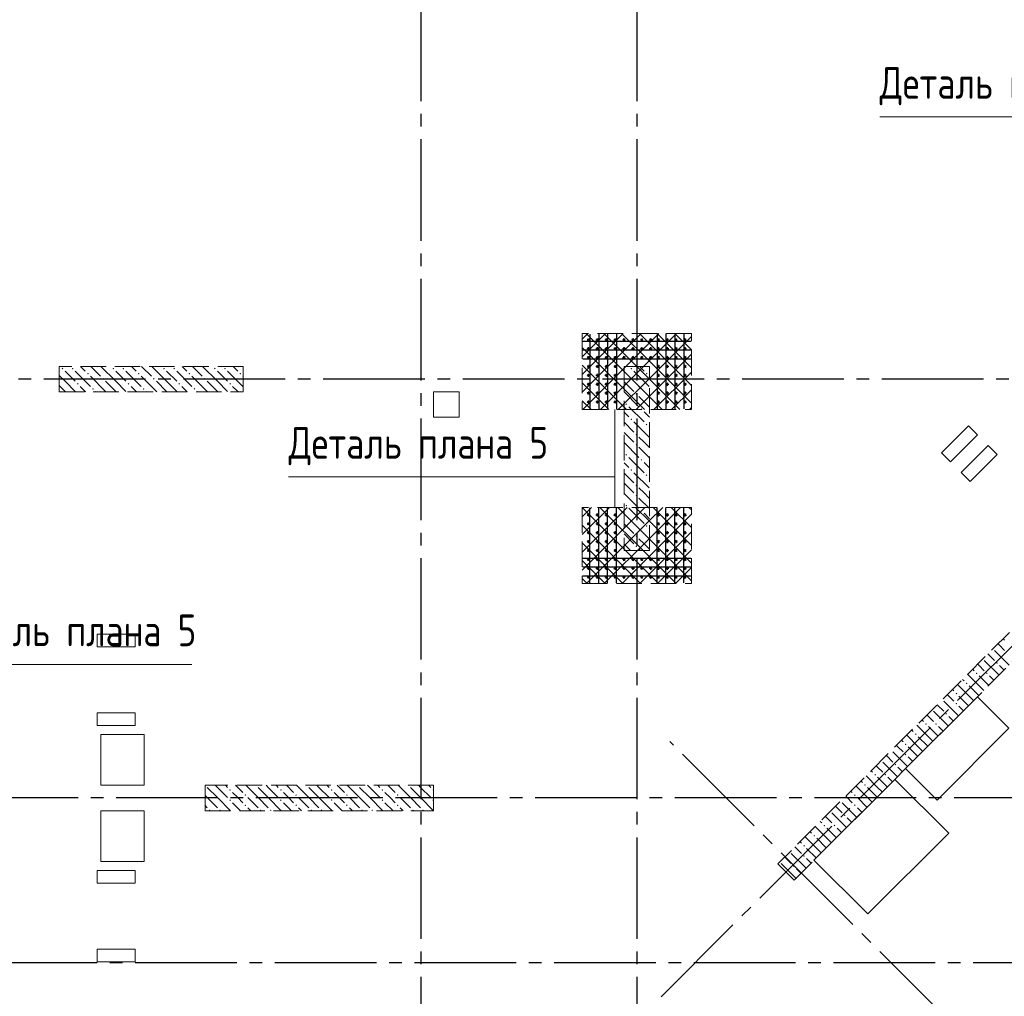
# Model space of a CAD drawing. Header units: millimetres. Extents: x 0 to 43617, y 0 to 59400.
# Tile 7 of 29: x 11464 to 19218, y 24268 to 31962. Entities that reach past the tile are written whole.
import ezdxf

# ---------------------------------------------------------------- set-up
doc = ezdxf.new("R2010")
doc.units = ezdxf.units.MM
doc.linetypes.add('______2', pattern=[270, 200, -70])
doc.linetypes.add('______5', pattern=[1100, 800, -100, 100, -100])
for name, color, linetype, lineweight in [('Вспомогательная арматура', 7, 'Continuous', 25), ('ЖБ Пилон', 180, 'Continuous', 25), ('Оси', 40, '______5', 18), ('Поперечная арматура', 7, 'Continuous', 25), ('Примечания', 7, 'Continuous', 25)]:
    doc.layers.add(name, color=color, linetype=linetype, lineweight=lineweight)
doc.layers.add('ЖБ Перекрытие верхний уровень', color=7, linetype='Continuous', lineweight=25, true_color=0xe0e0ff)
doc.layers.add('ЖБ Стена верхний уровень', color=7, linetype='Continuous', lineweight=25, true_color=0x006e00)
doc.styles.add('GOST 2.304-81', font='txt')

msp = doc.modelspace()

# ---------------------------------------------------------------- hatches: boundary and pattern name
at = {"layer": 'ЖБ Пилон', "linetype": 'Continuous', "lineweight": 18, "transparency": 33554687}
for points in [[(11794.45190429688, 29213.14086914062), (11800.9521484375, 29219.64111328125), (11807.45239257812, 29213.14086914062), (11800.9521484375, 29206.63452148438)], [(11874.45068359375, 29213.14086914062), (11880.95092773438, 29219.64111328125), (11887.451171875, 29213.14086914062), (11880.95092773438, 29206.63452148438)], [(11994.45190429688, 29173.13232421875), (12000.9521484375, 29179.638671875), (12007.45239257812, 29173.13232421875), (12000.9521484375, 29166.63208007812)], [(12194.45190429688, 29213.14086914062), (12200.9521484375, 29219.64111328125), (12207.45239257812, 29213.14086914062), (12200.9521484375, 29206.63452148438)], [(12274.45068359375, 29213.14086914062), (12280.95092773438, 29219.64111328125), (12287.451171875, 29213.14086914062), (12280.95092773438, 29206.63452148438)], [(12394.45190429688, 29173.13232421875), (12400.9521484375, 29179.638671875), (12407.45239257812, 29173.13232421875), (12400.9521484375, 29166.63208007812)], [(12594.45190429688, 29213.14086914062), (12600.9521484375, 29219.64111328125), (12607.45239257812, 29213.14086914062), (12600.9521484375, 29206.63452148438)], [(12674.45068359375, 29213.14086914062), (12680.95092773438, 29219.64111328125), (12687.451171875, 29213.14086914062), (12680.95092773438, 29206.63452148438)], [(12794.45190429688, 29173.13232421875), (12800.9521484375, 29179.638671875), (12807.45239257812, 29173.13232421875), (12800.9521484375, 29166.63208007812)], [(12994.45190429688, 29213.14086914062), (13000.9521484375, 29219.64111328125), (13007.45239257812, 29213.14086914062), (13000.9521484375, 29206.63452148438)], [(13074.45068359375, 29213.14086914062), (13080.95092773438, 29219.64111328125), (13087.451171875, 29213.14086914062), (13080.95092773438, 29206.63452148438)], [(13194.45190429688, 29173.13232421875), (13200.9521484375, 29179.638671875), (13207.45239257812, 29173.13232421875), (13200.9521484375, 29166.63208007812)], [(16274.45068359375, 29213.14086914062), (16280.95092773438, 29219.64111328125), (16287.451171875, 29213.14086914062), (16280.95092773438, 29206.63452148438)], [(16394.45190429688, 29173.13232421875), (16400.9521484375, 29179.638671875), (16407.45239257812, 29173.13232421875), (16400.9521484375, 29166.63208007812)], [(11914.453125, 29093.1396484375), (11920.95336914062, 29099.63989257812), (11927.45361328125, 29093.1396484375), (11920.95336914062, 29086.63330078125)], [(12114.453125, 29133.14208984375), (12120.95336914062, 29139.63012695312), (12127.45361328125, 29133.14208984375), (12120.95336914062, 29126.64184570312)], [(12314.453125, 29093.1396484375), (12320.95336914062, 29099.63989257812), (12327.45361328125, 29093.1396484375), (12320.95336914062, 29086.63330078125)], [(12514.453125, 29133.14208984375), (12520.95336914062, 29139.63012695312), (12527.45361328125, 29133.14208984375), (12520.95336914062, 29126.64184570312)], [(12714.453125, 29093.1396484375), (12720.95336914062, 29099.63989257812), (12727.45361328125, 29093.1396484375), (12720.95336914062, 29086.63330078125)], [(12914.453125, 29133.14208984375), (12920.95336914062, 29139.63012695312), (12927.45361328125, 29133.14208984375), (12920.95336914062, 29126.64184570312)], [(13114.453125, 29093.1396484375), (13120.95336914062, 29099.63989257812), (13127.45361328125, 29093.1396484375), (13120.95336914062, 29086.63330078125)], [(16314.453125, 29093.1396484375), (16320.95336914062, 29099.63989257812), (16327.45361328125, 29093.1396484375), (16320.95336914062, 29086.63330078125)], [(12034.45434570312, 29053.13110351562), (12040.95458984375, 29059.63745117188), (12047.44873046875, 29053.13110351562), (12040.95458984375, 29046.64306640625)], [(12434.45434570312, 29053.13110351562), (12440.95458984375, 29059.63745117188), (12447.44873046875, 29053.13110351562), (12440.95458984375, 29046.64306640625)], [(12834.45434570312, 29053.13110351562), (12840.95458984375, 29059.63745117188), (12847.44873046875, 29053.13110351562), (12840.95458984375, 29046.64306640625)], [(16314.453125, 29013.14086914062), (16320.95336914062, 29019.64111328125), (16327.45361328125, 29013.14086914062), (16320.95336914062, 29006.63452148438)], [(16234.45434570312, 28933.14208984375), (16240.94848632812, 28939.63012695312), (16247.44873046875, 28933.14208984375), (16240.94848632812, 28926.64184570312)], [(16354.44946289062, 28893.1396484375), (16360.94970703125, 28899.63989257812), (16367.44995117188, 28893.1396484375), (16360.94970703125, 28886.63330078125)], [(16274.45068359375, 28813.14086914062), (16280.95092773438, 28819.64111328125), (16287.451171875, 28813.14086914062), (16280.95092773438, 28806.63452148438)], [(16394.45190429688, 28773.13232421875), (16400.9521484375, 28779.638671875), (16407.45239257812, 28773.13232421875), (16400.9521484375, 28766.63208007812)], [(16314.453125, 28693.1396484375), (16320.95336914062, 28699.63989257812), (16327.45361328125, 28693.1396484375), (16320.95336914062, 28686.63330078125)], [(16314.453125, 28613.14086914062), (16320.95336914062, 28619.64111328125), (16327.45361328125, 28613.14086914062), (16320.95336914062, 28606.63452148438)], [(16234.45434570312, 28533.14208984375), (16240.94848632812, 28539.63012695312), (16247.44873046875, 28533.14208984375), (16240.94848632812, 28526.64184570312)], [(16354.44946289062, 28493.1396484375), (16360.94970703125, 28499.63989257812), (16367.44995117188, 28493.1396484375), (16360.94970703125, 28486.63330078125)], [(16274.45068359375, 28413.14086914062), (16280.95092773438, 28419.64111328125), (16287.451171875, 28413.14086914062), (16280.95092773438, 28406.63452148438)], [(16394.45190429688, 28373.13232421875), (16400.9521484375, 28379.638671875), (16407.45239257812, 28373.13232421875), (16400.9521484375, 28366.63208007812)], [(16314.453125, 28293.1396484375), (16320.95336914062, 28299.63989257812), (16327.45361328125, 28293.1396484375), (16320.95336914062, 28286.63330078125)], [(16314.453125, 28213.14086914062), (16320.95336914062, 28219.64111328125), (16327.45361328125, 28213.14086914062), (16320.95336914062, 28206.63452148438)], [(16234.45434570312, 28133.14208984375), (16240.94848632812, 28139.63012695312), (16247.44873046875, 28133.14208984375), (16240.94848632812, 28126.64184570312)], [(16354.44946289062, 28093.1396484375), (16360.94970703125, 28099.63989257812), (16367.44995117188, 28093.1396484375), (16360.94970703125, 28086.63330078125)], [(16274.45068359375, 28013.14086914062), (16280.95092773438, 28019.64111328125), (16287.451171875, 28013.14086914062), (16280.95092773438, 28006.63452148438)], [(16394.45190429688, 27973.13232421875), (16400.9521484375, 27979.638671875), (16407.45239257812, 27973.13232421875), (16400.9521484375, 27966.63208007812)], [(16314.453125, 27893.1396484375), (16320.95336914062, 27899.63989257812), (16327.45361328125, 27893.1396484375), (16320.95336914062, 27886.63330078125)], [(16314.453125, 27813.14086914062), (16320.95336914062, 27819.64111328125), (16327.45361328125, 27813.14086914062), (16320.95336914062, 27806.63452148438)], [(12924.31325143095, 25929.99877929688), (12923.9990234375, 25929.68425625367), (12923.9990234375, 25929.99877929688)], [(13114.453125, 25893.13354492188), (13120.95336914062, 25899.63989257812), (13127.45361328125, 25893.13354492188), (13120.95336914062, 25886.63330078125)], [(13324.31325143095, 25929.99877929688), (13320.95336914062, 25926.6357421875), (13317.5934868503, 25929.99877929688)], [(13514.453125, 25893.13354492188), (13520.95336914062, 25899.63989257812), (13527.45361328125, 25893.13354492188), (13520.95336914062, 25886.63330078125)], [(13724.31325143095, 25929.99877929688), (13720.95336914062, 25926.6357421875), (13717.5934868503, 25929.99877929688)], [(13914.453125, 25893.13354492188), (13920.95336914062, 25899.63989257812), (13927.45361328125, 25893.13354492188), (13920.95336914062, 25886.63330078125)], [(14124.31325143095, 25929.99877929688), (14120.95336914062, 25926.6357421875), (14117.5934868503, 25929.99877929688)], [(14314.453125, 25893.13354492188), (14320.95336914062, 25899.63989257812), (14327.45361328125, 25893.13354492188), (14320.95336914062, 25886.63330078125)], [(14524.31325143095, 25929.99877929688), (14520.95336914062, 25926.6357421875), (14517.5934868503, 25929.99877929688)], [(14714.453125, 25893.13354492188), (14720.95336914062, 25899.63989257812), (14723.9990234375, 25896.59137851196), (14723.9990234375, 25889.67895507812), (14720.95336914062, 25886.63330078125)], [(13234.45434570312, 25853.13110351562), (13240.95458984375, 25859.63745117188), (13247.44873046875, 25853.13110351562), (13240.95458984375, 25846.64306640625)], [(13634.45434570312, 25853.13110351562), (13640.95458984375, 25859.63745117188), (13647.44873046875, 25853.13110351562), (13640.95458984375, 25846.64306640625)], [(14034.45434570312, 25853.13110351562), (14040.95458984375, 25859.63745117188), (14047.44873046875, 25853.13110351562), (14040.95458984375, 25846.64306640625)], [(14434.45434570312, 25853.13110351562), (14440.95458984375, 25859.63745117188), (14447.44873046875, 25853.13110351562), (14440.95458984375, 25846.64306640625)], [(13114.453125, 25813.14086914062), (13120.95336914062, 25819.64111328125), (13127.45361328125, 25813.14086914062), (13120.95336914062, 25806.63452148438)], [(13234.45434570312, 25773.13232421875), (13240.95458984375, 25779.638671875), (13247.44873046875, 25773.13232421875), (13240.95458984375, 25766.63208007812)], [(13514.453125, 25813.14086914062), (13520.95336914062, 25819.64111328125), (13527.45361328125, 25813.14086914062), (13520.95336914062, 25806.63452148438)], [(13634.45434570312, 25773.13232421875), (13640.95458984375, 25779.638671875), (13647.44873046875, 25773.13232421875), (13640.95458984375, 25766.63208007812)], [(13914.453125, 25813.14086914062), (13920.95336914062, 25819.64111328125), (13927.45361328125, 25813.14086914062), (13920.95336914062, 25806.63452148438)], [(14034.45434570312, 25773.13232421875), (14040.95458984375, 25779.638671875), (14047.44873046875, 25773.13232421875), (14040.95458984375, 25766.63208007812)], [(14314.453125, 25813.14086914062), (14320.95336914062, 25819.64111328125), (14327.45361328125, 25813.14086914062), (14320.95336914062, 25806.63452148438)], [(14434.45434570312, 25773.13232421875), (14440.95458984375, 25779.638671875), (14447.44873046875, 25773.13232421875), (14440.95458984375, 25766.63208007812)], [(14714.453125, 25813.14086914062), (14720.95336914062, 25819.64111328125), (14723.9990234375, 25816.59545898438), (14723.9990234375, 25809.68303555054), (14720.95336914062, 25806.63452148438)], [(12954.443359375, 25733.14208984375), (12960.94970703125, 25739.63012695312), (12967.44995117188, 25733.14208984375), (12964.30958932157, 25729.99877929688), (12957.58666992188, 25729.99877929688)], [(13034.45434570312, 25733.14208984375), (13040.95458984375, 25739.63012695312), (13047.44873046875, 25733.14208984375), (13044.31131731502, 25729.99877929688), (13037.59470755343, 25729.99877929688)], [(13354.44946289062, 25733.14208984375), (13360.94970703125, 25739.63012695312), (13367.44995117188, 25733.14208984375), (13364.30958932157, 25729.99877929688), (13357.58982474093, 25729.99877929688)], [(13434.45434570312, 25733.14208984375), (13440.95458984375, 25739.63012695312), (13447.44873046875, 25733.14208984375), (13444.31131731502, 25729.99877929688), (13437.59470755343, 25729.99877929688)], [(13754.44946289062, 25733.14208984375), (13760.94970703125, 25739.63012695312), (13767.44995117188, 25733.14208984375), (13764.30958932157, 25729.99877929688), (13757.58982474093, 25729.99877929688)], [(13834.45434570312, 25733.14208984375), (13840.95458984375, 25739.63012695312), (13847.44873046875, 25733.14208984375), (13844.31131731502, 25729.99877929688), (13837.59470755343, 25729.99877929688)], [(14154.44946289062, 25733.14208984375), (14160.94970703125, 25739.63012695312), (14167.44995117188, 25733.14208984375), (14164.30958932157, 25729.99877929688), (14157.58982474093, 25729.99877929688)], [(14234.45434570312, 25733.14208984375), (14240.95458984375, 25739.63012695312), (14247.44873046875, 25733.14208984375), (14244.31131731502, 25729.99877929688), (14237.59470755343, 25729.99877929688)], [(14554.44946289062, 25733.14208984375), (14560.94970703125, 25739.63012695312), (14567.44995117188, 25733.14208984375), (14564.30958932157, 25729.99877929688), (14557.58982474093, 25729.99877929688)], [(14634.45434570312, 25733.14208984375), (14640.95458984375, 25739.63012695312), (14647.44873046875, 25733.14208984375), (14644.31131731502, 25729.99877929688), (14637.59470755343, 25729.99877929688)]]:
    msp.add_hatch(color=7, dxfattribs=at).paths.add_polyline_path(points, flags=16)
at = {"layer": 'ЖБ Стена верхний уровень', "linetype": 'Continuous', "lineweight": 18, "transparency": 33554687}
for points in [[(19154.44946289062, 26893.1396484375), (19160.94970703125, 26899.63989257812), (19167.44995117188, 26893.1396484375), (19160.94970703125, 26886.63330078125)], [(18994.45190429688, 26813.14086914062), (19000.9521484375, 26819.64111328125), (19007.45239257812, 26813.14086914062), (19000.9521484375, 26806.63452148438)], [(19074.45068359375, 26813.14086914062), (19080.95092773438, 26819.64111328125), (19087.451171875, 26813.14086914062), (19080.95092773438, 26806.63452148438)], [(18914.453125, 26733.14208984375), (18920.95336914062, 26739.63012695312), (18927.44750976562, 26733.14208984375), (18920.95336914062, 26726.6357421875)], [(18834.45434570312, 26653.13110351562), (18840.94848632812, 26659.63745117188), (18847.44873046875, 26653.13110351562), (18840.94848632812, 26646.64306640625)], [(18834.45434570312, 26573.13232421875), (18840.94848632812, 26579.638671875), (18847.44873046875, 26573.13232421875), (18840.94848632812, 26566.63208007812)], [(18754.44946289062, 26493.13354492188), (18760.94970703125, 26499.63989257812), (18767.44995117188, 26493.13354492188), (18760.94970703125, 26486.63330078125)], [(18594.45190429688, 26413.14086914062), (18600.9521484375, 26419.64111328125), (18607.45239257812, 26413.14086914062), (18600.9521484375, 26406.63452148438)], [(18674.45068359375, 26413.14086914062), (18680.95092773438, 26419.64111328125), (18687.451171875, 26413.14086914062), (18680.95092773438, 26406.63452148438)], [(18514.453125, 26333.14208984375), (18520.95336914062, 26339.63012695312), (18527.44750976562, 26333.14208984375), (18520.95336914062, 26326.6357421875)], [(18434.45434570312, 26253.13110351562), (18440.94848632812, 26259.63745117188), (18447.44873046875, 26253.13110351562), (18440.94848632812, 26246.64306640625)], [(18434.45434570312, 26173.13232421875), (18440.94848632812, 26179.638671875), (18447.44873046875, 26173.13232421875), (18440.94848632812, 26166.63208007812)], [(18354.44946289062, 26093.13354492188), (18360.94970703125, 26099.63989257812), (18367.44995117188, 26093.13354492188), (18360.94970703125, 26086.63330078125)], [(18194.45190429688, 26013.14086914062), (18200.9521484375, 26019.64111328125), (18207.45239257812, 26013.14086914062), (18200.9521484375, 26006.63452148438)], [(18274.45068359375, 26013.14086914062), (18280.95092773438, 26019.64111328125), (18287.451171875, 26013.14086914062), (18280.95092773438, 26006.63452148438)], [(18114.453125, 25933.14208984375), (18120.95336914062, 25939.63012695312), (18127.45361328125, 25933.14208984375), (18120.95336914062, 25926.6357421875)], [(18034.45434570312, 25853.13110351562), (18040.94848632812, 25859.63745117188), (18047.44873046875, 25853.13110351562), (18040.94848632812, 25846.64306640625)], [(18034.45434570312, 25773.13232421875), (18040.94848632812, 25779.638671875), (18047.44873046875, 25773.13232421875), (18040.94848632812, 25766.63208007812)], [(17954.44946289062, 25693.13354492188), (17960.94970703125, 25699.63989257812), (17967.44995117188, 25693.13354492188), (17960.94970703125, 25686.63330078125)], [(17794.45190429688, 25613.14086914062), (17800.9521484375, 25619.64111328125), (17807.45239257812, 25613.14086914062), (17800.9521484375, 25606.63452148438)], [(17874.45068359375, 25613.14086914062), (17880.95092773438, 25619.64111328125), (17887.451171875, 25613.14086914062), (17880.95092773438, 25606.63452148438)], [(17714.453125, 25533.14208984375), (17720.95336914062, 25539.63012695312), (17727.45361328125, 25533.14208984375), (17720.95336914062, 25526.6357421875)], [(17634.45434570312, 25453.13110351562), (17640.94848632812, 25459.63745117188), (17647.44873046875, 25453.13110351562), (17640.94848632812, 25446.64306640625)], [(17634.45434570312, 25373.13232421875), (17640.94848632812, 25379.638671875), (17647.44873046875, 25373.13232421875), (17640.94848632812, 25366.63208007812)], [(17554.44946289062, 25293.13354492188), (17560.94970703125, 25299.63989257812), (17567.44995117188, 25293.13354492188), (17560.94970703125, 25286.63330078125)]]:
    msp.add_hatch(color=7, dxfattribs=at).paths.add_polyline_path(points, flags=16)

# ---------------------------------------------------------------- linework, layer by layer
at = {"layer": 'Вспомогательная арматура', "color": 7, "linetype": 'Continuous', "lineweight": 25, "transparency": 33554687}
for p, q in [((15953.99169921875, 29485.01586914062), (15953.99169921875, 28895.01953125)), ((16023.9990234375, 29485.01586914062), (16023.9990234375, 28895.01953125)), ((16094.00024414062, 29485.01586914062), (16094.00024414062, 28895.01953125)), ((16163.99536132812, 29485.01586914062), (16163.99536132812, 28895.01953125)), ((16483.99658203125, 29485.01586914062), (16483.99658203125, 28895.01953125)), ((16553.99169921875, 29485.01586914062), (16553.99169921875, 28895.01953125)), ((16623.9990234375, 29485.01586914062), (16623.9990234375, 28895.01953125)), ((16694.00024414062, 29485.01586914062), (16694.00024414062, 28895.01953125)), ((15898.9990234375, 29430.02319335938), (16748.99291992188, 29430.02319335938)), ((15898.9990234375, 29360.01586914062), (16748.99291992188, 29360.01586914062)), ((15898.9990234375, 29290.02075195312), (16748.99291992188, 29290.02075195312)), ((15953.99169921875, 27525.0244140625), (15953.99169921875, 28115.02075195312)), ((16023.9990234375, 27525.0244140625), (16023.9990234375, 28115.02075195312)), ((16094.00024414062, 27525.0244140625), (16094.00024414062, 28115.02075195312)), ((16163.99536132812, 27525.0244140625), (16163.99536132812, 28115.02075195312)), ((16483.99658203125, 27525.0244140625), (16483.99658203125, 28115.02075195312)), ((16553.99169921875, 27525.0244140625), (16553.99169921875, 28115.02075195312)), ((16623.9990234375, 27525.0244140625), (16623.9990234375, 28115.02075195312)), ((16694.00024414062, 27525.0244140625), (16694.00024414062, 28115.02075195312)), ((15898.9990234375, 27720.01953125), (16748.99291992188, 27720.01953125)), ((15898.9990234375, 27650.0244140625), (16748.99291992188, 27650.0244140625)), ((15898.9990234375, 27580.01708984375), (16748.99291992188, 27580.01708984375))]:
    msp.add_line(p, q, dxfattribs=at)
at = {"layer": 'ЖБ Перекрытие верхний уровень', "color": 7, "linetype": 'Continuous', "lineweight": 18, "transparency": 33554687}
for p, q in [((14923.9990234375, 29029.99877929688), (14723.9990234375, 29029.99877929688)), ((14723.9990234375, 29029.99877929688), (14723.9990234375, 28829.99877929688)), ((14923.9990234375, 28829.99877929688), (14923.9990234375, 29029.99877929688)), ((14723.9990234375, 28829.99877929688), (14923.9990234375, 28829.99877929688)), ((18936.1328125, 28762.43286132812), (18723.9990234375, 28550.29907226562)), ((18794.70825195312, 28479.58984375), (19006.84204101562, 28691.7236328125)), ((19006.84204101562, 28691.7236328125), (18936.1328125, 28762.43286132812)), ((18723.9990234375, 28550.29907226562), (18794.70825195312, 28479.58984375)), ((19091.455078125, 28607.11059570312), (18879.32739257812, 28394.97680664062)), ((18950.03051757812, 28324.267578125), (19162.16430664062, 28536.4013671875)), ((19162.16430664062, 28536.4013671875), (19091.455078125, 28607.11059570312)), ((18879.32739257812, 28394.97680664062), (18950.03051757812, 28324.267578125)), ((12374.00512695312, 27120.00122070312), (12074.00512695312, 27120.00122070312)), ((12074.00512695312, 27120.00122070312), (12074.00512695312, 27020.00122070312)), ((12374.00512695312, 27020.00122070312), (12374.00512695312, 27120.00122070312)), ((12074.00512695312, 27020.00122070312), (12374.00512695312, 27020.00122070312)), ((19006.50024414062, 26627.30712890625), (18440.8203125, 26061.61499023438)), ((19253.99169921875, 26379.81567382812), (19006.50024414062, 26627.30712890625)), ((12374.00512695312, 26500), (12074.00512695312, 26500)), ((12074.00512695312, 26500), (12074.00512695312, 26400)), ((12374.00512695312, 26400), (12374.00512695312, 26500)), ((12074.00512695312, 26400), (12374.00512695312, 26400)), ((18688.3056640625, 25814.1357421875), (19253.99169921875, 26379.81567382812)), ((12444.00024414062, 26329.99877929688), (12103.99780273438, 26329.99877929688)), ((12103.99780273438, 26329.99877929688), (12103.99780273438, 25929.99877929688)), ((12444.00024414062, 25929.99877929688), (12444.00024414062, 26329.99877929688)), ((18440.8203125, 26061.61499023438), (18688.3056640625, 25814.1357421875)), ((18355.96313476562, 25976.77001953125), (17719.56787109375, 25340.36865234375)), ((18780.23071289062, 25552.50244140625), (18355.96313476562, 25976.77001953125)), ((12103.99780273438, 25929.99877929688), (12444.00024414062, 25929.99877929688)), ((12444.00024414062, 25729.99877929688), (12103.99780273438, 25729.99877929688)), ((12103.99780273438, 25729.99877929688), (12103.99780273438, 25329.99877929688)), ((12444.00024414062, 25329.99877929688), (12444.00024414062, 25729.99877929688)), ((18143.83544921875, 24916.10717773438), (18780.23071289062, 25552.50244140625)), ((12103.99780273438, 25329.99877929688), (12444.00024414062, 25329.99877929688)), ((17719.56787109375, 25340.36865234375), (18143.83544921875, 24916.10717773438)), ((12374.00512695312, 25259.99755859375), (12074.00512695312, 25259.99755859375)), ((12074.00512695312, 25259.99755859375), (12074.00512695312, 25159.99755859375)), ((12374.00512695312, 25159.99755859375), (12374.00512695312, 25259.99755859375)), ((12074.00512695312, 25159.99755859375), (12374.00512695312, 25159.99755859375)), ((12374.00512695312, 24639.99633789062), (12074.00512695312, 24639.99633789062)), ((12074.00512695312, 24639.99633789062), (12074.00512695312, 24539.99633789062)), ((12374.00512695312, 24539.99633789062), (12374.00512695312, 24639.99633789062)), ((12074.00512695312, 24539.99633789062), (12374.00512695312, 24539.99633789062))]:
    msp.add_line(p, q, dxfattribs=at)
at = {"layer": 'ЖБ Пилон', "color": 253, "linetype": '______2', "lineweight": 13, "true_color": 0xa0a0a0, "transparency": 33554687}
for p, q in [((13223.9990234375, 29229.99877929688), (11774.00512695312, 29229.99877929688)), ((11774.00512695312, 29229.99877929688), (11774.00512695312, 29029.99877929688)), ((13223.9990234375, 29029.99877929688), (13223.9990234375, 29229.99877929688)), ((16223.9990234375, 29229.99877929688), (16223.9990234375, 27779.99877929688)), ((16423.9990234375, 29229.99877929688), (16223.9990234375, 29229.99877929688)), ((16423.9990234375, 27779.99877929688), (16423.9990234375, 29229.99877929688)), ((11774.00512695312, 29029.99877929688), (13223.9990234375, 29029.99877929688)), ((16223.9990234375, 27779.99877929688), (16423.9990234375, 27779.99877929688)), ((14723.9990234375, 25929.99877929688), (12923.9990234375, 25929.99877929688)), ((12923.9990234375, 25929.99877929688), (12923.9990234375, 25729.99877929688)), ((14723.9990234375, 25729.99877929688), (14723.9990234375, 25929.99877929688)), ((12923.9990234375, 25729.99877929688), (14723.9990234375, 25729.99877929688))]:
    msp.add_line(p, q, dxfattribs=at)
at = {"layer": 'ЖБ Пилон', "color": 9, "linetype": 'Continuous', "lineweight": 18, "true_color": 0xc7c7c7, "transparency": 33554687}
for p, q in [((11820.95336914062, 29113.14086914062), (11774.00512695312, 29160.08911132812)), ((11820.95336914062, 29193.1396484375), (11900.9521484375, 29113.14086914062)), ((11900.9521484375, 29193.1396484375), (12020.95336914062, 29073.13232421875)), ((11944.091796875, 29229.99877929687), (11980.95092773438, 29193.1396484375)), ((12024.08447265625, 29229.99877929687), (12100.9521484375, 29153.13110351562)), ((12220.95336914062, 29113.14086914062), (12104.09545898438, 29229.99877929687)), ((12220.95336914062, 29193.1396484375), (12300.9521484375, 29113.14086914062)), ((12300.9521484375, 29193.1396484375), (12420.95336914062, 29073.13232421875)), ((12344.091796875, 29229.99877929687), (12380.95092773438, 29193.1396484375)), ((12424.08447265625, 29229.99877929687), (12500.9521484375, 29153.13110351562)), ((12620.95336914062, 29113.14086914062), (12504.09545898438, 29229.99877929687)), ((12620.95336914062, 29193.1396484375), (12700.9521484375, 29113.14086914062)), ((12700.9521484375, 29193.1396484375), (12820.95336914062, 29073.13232421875)), ((12744.091796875, 29229.99877929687), (12780.95092773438, 29193.1396484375)), ((12824.08447265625, 29229.99877929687), (12900.9521484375, 29153.13110351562)), ((13020.95336914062, 29113.14086914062), (12904.09545898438, 29229.99877929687)), ((13020.95336914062, 29193.1396484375), (13100.9521484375, 29113.14086914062)), ((13100.9521484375, 29193.1396484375), (13220.95336914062, 29073.13232421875)), ((13144.091796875, 29229.99877929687), (13180.95092773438, 29193.1396484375)), ((16223.9990234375, 29190.09399414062), (16300.9521484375, 29113.14086914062)), ((16300.9521484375, 29193.1396484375), (16420.95336914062, 29073.13232421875)), ((16344.091796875, 29229.99877929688), (16380.95092773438, 29193.1396484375)), ((11774.00512695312, 29080.09033203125), (11820.95336914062, 29033.14208984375)), ((11820.95336914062, 29113.14086914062), (11900.9521484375, 29033.14208984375)), ((12140.95458984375, 29033.14208984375), (12020.95336914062, 29153.13110351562)), ((12140.95458984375, 29113.14086914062), (12220.95336914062, 29033.14208984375)), ((12220.95336914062, 29113.14086914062), (12300.9521484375, 29033.14208984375)), ((12540.95458984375, 29033.14208984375), (12420.95336914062, 29153.13110351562)), ((12540.95458984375, 29113.14086914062), (12620.95336914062, 29033.14208984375)), ((12620.95336914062, 29113.14086914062), (12700.9521484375, 29033.14208984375)), ((12940.95458984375, 29033.14208984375), (12820.95336914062, 29153.13110351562)), ((12940.95458984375, 29113.14086914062), (13020.95336914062, 29033.14208984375)), ((13020.95336914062, 29113.14086914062), (13100.9521484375, 29033.14208984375)), ((13223.9990234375, 29150.08575903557), (13220.95336914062, 29153.13110351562)), ((16223.9990234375, 29110.09521484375), (16300.9521484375, 29033.14208984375)), ((16423.9990234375, 29150.08560413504), (16420.95336914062, 29153.13110351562)), ((11820.95336914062, 29033.14208984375), (11824.0966796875, 29029.99877929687)), ((11980.95092773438, 29033.14208984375), (11940.95458984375, 29073.13232421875)), ((11984.09423828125, 29029.99877929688), (11980.95092773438, 29033.14208984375)), ((12060.94970703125, 29033.14208984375), (12064.09277779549, 29029.99877929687)), ((12140.95458984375, 29033.14208984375), (12144.09742082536, 29029.99877929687)), ((12220.95336914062, 29033.14208984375), (12224.0966796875, 29029.99877929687)), ((12380.95092773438, 29033.14208984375), (12340.95458984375, 29073.13232421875)), ((12384.09423828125, 29029.99877929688), (12380.95092773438, 29033.14208984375)), ((12460.94970703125, 29033.14208984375), (12464.09277779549, 29029.99877929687)), ((12540.95458984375, 29033.14208984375), (12544.09742082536, 29029.99877929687)), ((12620.95336914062, 29033.14208984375), (12624.0966796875, 29029.99877929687)), ((12780.95092773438, 29033.14208984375), (12740.95458984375, 29073.13232421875)), ((12784.09423828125, 29029.99877929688), (12780.95092773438, 29033.14208984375)), ((12860.94970703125, 29033.14208984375), (12864.09277779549, 29029.99877929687)), ((12940.95458984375, 29033.14208984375), (12944.09742082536, 29029.99877929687)), ((13020.95336914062, 29033.14208984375), (13024.0966796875, 29029.99877929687)), ((13180.95092773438, 29033.14208984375), (13140.95458984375, 29073.13232421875)), ((13184.09423828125, 29029.99877929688), (13180.95092773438, 29033.14208984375)), ((16223.9990234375, 29030.09628063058), (16340.94848632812, 28913.14086914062)), ((16380.95092773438, 29033.14208984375), (16340.94848632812, 29073.13232421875)), ((16420.95336914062, 28993.1396484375), (16380.95092773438, 29033.14208984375)), ((16340.94848632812, 28993.1396484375), (16423.9990234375, 28910.08488720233)), ((16260.94970703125, 28833.14208984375), (16223.9990234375, 28870.0871346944)), ((16260.94970703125, 28913.14086914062), (16380.95092773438, 28793.1396484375)), ((16380.95092773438, 28873.13232421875), (16423.9990234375, 28830.08422851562)), ((16223.9990234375, 28790.09399414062), (16300.9521484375, 28713.14086914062)), ((16300.9521484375, 28793.1396484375), (16420.95336914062, 28673.13232421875)), ((16223.9990234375, 28710.09521484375), (16300.9521484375, 28633.14208984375)), ((16423.9990234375, 28750.08560413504), (16420.95336914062, 28753.13110351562)), ((16223.9990234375, 28630.09628063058), (16340.94848632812, 28513.14086914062)), ((16380.95092773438, 28633.14208984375), (16340.94848632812, 28673.13232421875)), ((16420.95336914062, 28593.1396484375), (16380.95092773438, 28633.14208984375)), ((16340.94848632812, 28593.1396484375), (16423.9990234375, 28510.08488720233)), ((16260.94970703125, 28433.14208984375), (16223.9990234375, 28470.0871346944)), ((16260.94970703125, 28513.14086914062), (16380.95092773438, 28393.1396484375)), ((16380.95092773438, 28473.13232421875), (16423.9990234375, 28430.08422851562)), ((16223.9990234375, 28390.09399414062), (16300.9521484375, 28313.14086914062)), ((16300.9521484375, 28393.1396484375), (16420.95336914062, 28273.13232421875)), ((16223.9990234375, 28310.09521484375), (16300.9521484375, 28233.14208984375)), ((16423.9990234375, 28350.08560413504), (16420.95336914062, 28353.13110351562)), ((16223.9990234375, 28230.09628063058), (16340.94848632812, 28113.14086914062)), ((16380.95092773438, 28233.14208984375), (16340.94848632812, 28273.13232421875)), ((16420.95336914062, 28193.1396484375), (16380.95092773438, 28233.14208984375)), ((16340.94848632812, 28193.1396484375), (16423.9990234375, 28110.08488720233)), ((16260.94970703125, 28113.14086914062), (16380.95092773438, 27993.1396484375)), ((16380.95092773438, 28073.13232421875), (16423.9990234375, 28030.08422851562)), ((16260.94970703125, 28033.14208984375), (16223.9990234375, 28070.0871346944)), ((16300.9521484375, 27993.1396484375), (16420.95336914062, 27873.13232421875)), ((16223.9990234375, 27990.09399414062), (16300.9521484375, 27913.14086914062)), ((16423.9990234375, 27950.08560413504), (16420.95336914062, 27953.13110351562)), ((16223.9990234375, 27910.09521484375), (16300.9521484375, 27833.14208984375)), ((16380.95092773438, 27833.14208984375), (16340.94848632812, 27873.13232421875)), ((16223.9990234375, 27830.09628063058), (16274.09397670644, 27779.99877929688)), ((16340.94848632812, 27793.1396484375), (16354.08868713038, 27779.99877929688)), ((16420.95336914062, 27793.1396484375), (16380.95092773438, 27833.14208984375)), ((12940.95458984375, 25913.14086914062), (13020.95336914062, 25833.14208984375)), ((13020.95336914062, 25913.14086914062), (13004.09545898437, 25929.99877929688)), ((13020.95336914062, 25913.14086914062), (13100.9521484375, 25833.14208984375)), ((13084.09295200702, 25929.99877929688), (13100.9521484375, 25913.14086914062)), ((13164.08691406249, 25929.99877929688), (13220.95336914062, 25873.13232421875)), ((13340.95458984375, 25833.14208984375), (13244.08804671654, 25929.99877929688)), ((13340.95458984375, 25913.14086914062), (13420.95336914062, 25833.14208984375)), ((13420.95336914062, 25913.14086914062), (13404.09545898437, 25929.99877929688)), ((13420.95336914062, 25913.14086914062), (13500.9521484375, 25833.14208984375)), ((13484.09295200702, 25929.99877929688), (13500.9521484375, 25913.14086914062)), ((13564.08691406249, 25929.99877929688), (13620.95336914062, 25873.13232421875)), ((13740.95458984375, 25833.14208984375), (13644.08804671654, 25929.99877929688)), ((13740.95458984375, 25913.14086914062), (13820.95336914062, 25833.14208984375)), ((13820.95336914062, 25913.14086914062), (13804.09545898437, 25929.99877929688)), ((13820.95336914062, 25913.14086914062), (13900.9521484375, 25833.14208984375)), ((13884.09295200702, 25929.99877929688), (13900.9521484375, 25913.14086914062)), ((13964.08691406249, 25929.99877929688), (14020.95336914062, 25873.13232421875)), ((14140.95458984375, 25833.14208984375), (14044.08804671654, 25929.99877929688)), ((14140.95458984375, 25913.14086914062), (14220.95336914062, 25833.14208984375)), ((14220.95336914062, 25913.14086914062), (14204.09545898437, 25929.99877929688)), ((14220.95336914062, 25913.14086914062), (14300.9521484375, 25833.14208984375)), ((14284.09295200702, 25929.99877929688), (14300.9521484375, 25913.14086914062)), ((14364.08691406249, 25929.99877929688), (14420.95336914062, 25873.13232421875)), ((14540.95458984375, 25833.14208984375), (14444.08804671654, 25929.99877929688)), ((14540.95458984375, 25913.14086914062), (14620.95336914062, 25833.14208984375)), ((14620.95336914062, 25913.14086914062), (14604.09545898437, 25929.99877929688)), ((14620.95336914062, 25913.14086914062), (14700.9521484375, 25833.14208984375)), ((14684.09295200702, 25929.99877929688), (14700.9521484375, 25913.14086914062)), ((12940.95458984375, 25833.14208984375), (12923.9990234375, 25850.09593145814)), ((12940.95458984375, 25833.14208984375), (13020.95336914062, 25753.13110351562)), ((13020.95336914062, 25833.14208984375), (13124.09667968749, 25729.99877929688)), ((13180.95092773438, 25833.14208984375), (13140.95458984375, 25873.13232421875)), ((13220.95336914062, 25793.13354492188), (13180.95092773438, 25833.14208984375)), ((13260.94970703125, 25833.14208984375), (13340.95458984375, 25753.13110351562)), ((13340.95458984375, 25833.14208984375), (13420.95336914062, 25753.13110351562)), ((13420.95336914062, 25833.14208984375), (13524.09667968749, 25729.99877929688)), ((13580.95092773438, 25833.14208984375), (13540.95458984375, 25873.13232421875)), ((13620.95336914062, 25793.13354492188), (13580.95092773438, 25833.14208984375)), ((13660.94970703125, 25833.14208984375), (13740.95458984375, 25753.13110351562)), ((13740.95458984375, 25833.14208984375), (13820.95336914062, 25753.13110351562)), ((13820.95336914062, 25833.14208984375), (13924.09667968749, 25729.99877929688)), ((13980.95092773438, 25833.14208984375), (13940.95458984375, 25873.13232421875)), ((14020.95336914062, 25793.13354492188), (13980.95092773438, 25833.14208984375)), ((14060.94970703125, 25833.14208984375), (14140.95458984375, 25753.13110351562)), ((14140.95458984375, 25833.14208984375), (14220.95336914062, 25753.13110351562)), ((14220.95336914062, 25833.14208984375), (14324.09667968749, 25729.99877929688)), ((14380.95092773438, 25833.14208984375), (14340.95458984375, 25873.13232421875)), ((14420.95336914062, 25793.13354492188), (14380.95092773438, 25833.14208984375)), ((14460.94970703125, 25833.14208984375), (14540.95458984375, 25753.13110351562)), ((14540.95458984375, 25833.14208984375), (14620.95336914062, 25753.13110351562)), ((14620.95336914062, 25833.14208984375), (14723.9990234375, 25730.09643554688)), ((12923.9990234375, 25770.08796344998), (12940.95458984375, 25753.13110351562)), ((13140.95458984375, 25793.13354492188), (13204.08614430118, 25729.99877929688)), ((13260.94970703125, 25753.13110351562), (13284.08438460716, 25729.99877929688)), ((13540.95458984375, 25793.13354492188), (13604.08614430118, 25729.99877929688)), ((13660.94970703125, 25753.13110351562), (13684.08438460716, 25729.99877929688)), ((13940.95458984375, 25793.13354492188), (14004.08614430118, 25729.99877929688)), ((14060.94970703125, 25753.13110351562), (14084.08438460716, 25729.99877929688)), ((14340.95458984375, 25793.13354492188), (14404.08614430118, 25729.99877929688)), ((14460.94970703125, 25753.13110351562), (14484.08438460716, 25729.99877929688))]:
    msp.add_line(p, q, dxfattribs=at)
at = {"layer": 'ЖБ Стена верхний уровень', "color": 251, "linetype": '______2', "lineweight": 13, "true_color": 0x656565, "transparency": 33554687}
for p, q in [((23650.70190429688, 31526.05590820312), (17435.2294921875, 25310.58959960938)), ((17562.51220703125, 25183.30688476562), (23777.97241210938, 31398.779296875)), ((17435.2294921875, 25310.58959960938), (17562.51220703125, 25183.30688476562))]:
    msp.add_line(p, q, dxfattribs=at)
at = {"layer": 'ЖБ Стена верхний уровень', "color": 9, "linetype": 'Continuous', "lineweight": 18, "true_color": 0xc7c7c7, "transparency": 33554687}
for p, q in [((19209.36395878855, 27084.72232403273), (19220.95336914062, 27073.13232421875)), ((19140.94848632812, 26993.1396484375), (19256.64212268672, 26877.44012765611)), ((19180.95092773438, 27033.14208984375), (19169.36553884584, 27044.72394336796)), ((19220.95336914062, 26993.1396484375), (19180.95092773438, 27033.14208984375)), ((19060.94970703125, 26913.14086914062), (19176.64636415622, 26797.44421201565)), ((19089.36674803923, 26964.72523111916), (19140.94848632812, 26913.14086914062)), ((18969.36661912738, 26844.72522004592), (18980.95092773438, 26833.14208984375)), ((19020.95336914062, 26873.13232421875), (19009.3644499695, 26884.72301161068)), ((19060.94970703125, 26833.14208984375), (19020.95336914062, 26873.13232421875)), ((19180.95092773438, 26873.13232421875), (19216.64266277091, 26837.44058918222)), ((18889.36228623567, 26764.72096571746), (18900.9521484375, 26753.13110351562)), ((19020.95336914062, 26713.14086914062), (18929.36779904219, 26804.72643923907)), ((19020.95336914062, 26793.1396484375), (19096.64766341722, 26717.44535416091)), ((19100.9521484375, 26793.1396484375), (19136.64610605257, 26757.44387535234)), ((18809.36376239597, 26684.7225204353), (18820.95336914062, 26673.13232421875)), ((18940.94848632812, 26633.14208984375), (18849.36359948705, 26724.72231824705)), ((18940.94848632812, 26713.14086914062), (19016.64879848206, 26637.44633210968)), ((19020.95336914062, 26713.14086914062), (19056.64831304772, 26677.44592523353)), ((18780.95092773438, 26633.14208984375), (18769.3653424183, 26644.72413973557)), ((18820.95336914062, 26593.13354492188), (18780.95092773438, 26633.14208984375)), ((18860.94970703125, 26633.14208984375), (18936.64143528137, 26557.43881177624)), ((18940.94848632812, 26633.14208984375), (18976.64519891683, 26597.44265397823)), ((18689.36655164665, 26564.72542752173), (18740.94848632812, 26513.14086914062)), ((18740.94848632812, 26593.13354492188), (18856.64240593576, 26477.43962531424)), ((18860.94970703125, 26553.13110351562), (18896.64357176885, 26517.44086970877)), ((18569.36642271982, 26444.72541643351), (18580.95092773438, 26433.14208984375)), ((18620.95336914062, 26473.13232421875), (18609.36425358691, 26484.72320802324)), ((18660.94970703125, 26433.14208984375), (18620.95336914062, 26473.13232421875)), ((18660.94970703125, 26513.14086914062), (18776.64381473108, 26397.44087699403)), ((18780.95092773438, 26473.13232421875), (18816.64305556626, 26437.44019638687)), ((18489.36208983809, 26364.72116211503), (18500.9521484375, 26353.13110351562)), ((18620.95336914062, 26313.14086914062), (18529.36760264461, 26404.72663563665)), ((18620.95336914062, 26393.13354492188), (18696.64789201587, 26317.44479716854)), ((18700.9521484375, 26393.13354492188), (18736.64435482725, 26357.44133853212)), ((18540.94848632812, 26233.14208984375), (18449.36340308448, 26324.72251463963)), ((18540.94848632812, 26313.14086914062), (18616.64919129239, 26237.44593932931)), ((18620.95336914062, 26313.14086914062), (18656.64870584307, 26277.44553243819)), ((18380.95092773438, 26233.14208984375), (18369.36514599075, 26244.72433610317)), ((18420.95336914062, 26193.13354492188), (18380.95092773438, 26233.14208984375)), ((18409.3632712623, 26284.72242209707), (18420.95336914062, 26273.13232421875)), ((18460.94970703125, 26233.14208984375), (18536.64182804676, 26157.43841895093)), ((18540.94848632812, 26233.14208984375), (18576.64559169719, 26197.4422611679)), ((18289.36635525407, 26164.7256239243), (18340.94848632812, 26113.14086914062)), ((18340.94848632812, 26193.13354492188), (18456.64279873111, 26077.43923251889)), ((18460.94970703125, 26153.13110351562), (18496.64396458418, 26117.4404769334)), ((18220.95336914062, 26073.13232421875), (18209.36405720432, 26084.72340443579)), ((18260.94970703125, 26033.14208984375), (18220.95336914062, 26073.13232421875)), ((18260.94970703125, 26113.14086914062), (18376.64420751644, 25997.44048418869)), ((18380.95092773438, 26073.13232421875), (18416.64344836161, 26037.43980359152)), ((18220.95336914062, 25913.14086914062), (18129.36740624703, 26004.72683203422)), ((18169.36622631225, 26044.7256128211), (18180.95092773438, 26033.14208984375)), ((18220.95336914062, 25993.13354492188), (18296.64828482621, 25917.44440438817)), ((18300.9521484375, 25993.13354492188), (18336.6447476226, 25957.44094573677)), ((18140.94848632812, 25833.14208984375), (18049.3632066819, 25924.72271103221)), ((18089.36189344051, 25964.72135851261), (18100.9521484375, 25953.13110351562)), ((18140.94848632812, 25913.14086914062), (18216.64958410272, 25837.44554654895)), ((18220.95336914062, 25913.14086914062), (18256.64909863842, 25877.44513964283)), ((17980.95092773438, 25833.14208984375), (17969.3649495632, 25844.72453247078)), ((18020.95336914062, 25793.13354492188), (17980.95092773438, 25833.14208984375)), ((18009.36307486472, 25884.72261849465), (18020.95336914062, 25873.13232421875)), ((18060.94970703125, 25833.14208984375), (18136.64222081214, 25757.43802612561)), ((18140.94848632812, 25833.14208984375), (18176.64598447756, 25797.44186835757)), ((17889.36615886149, 25764.72582032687), (17940.94848632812, 25713.14086914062)), ((17940.94848632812, 25793.13354492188), (18056.64319152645, 25677.43883972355)), ((18060.94970703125, 25753.13110351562), (18096.64435739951, 25717.44008415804)), ((17820.95336914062, 25673.13232421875), (17809.36386082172, 25684.72360084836)), ((17860.94970703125, 25633.14208984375), (17820.95336914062, 25673.13232421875)), ((17860.94970703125, 25713.14086914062), (17976.6446003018, 25597.44009138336)), ((17980.95092773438, 25673.13232421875), (18016.64384115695, 25637.43941079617)), ((17820.95336914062, 25513.14086914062), (17729.36720984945, 25604.7270284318)), ((17769.36602990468, 25644.72580920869), (17780.95092773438, 25633.14208984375)), ((17820.95336914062, 25593.13354492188), (17896.64867763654, 25517.44401160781)), ((17900.9521484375, 25593.13354492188), (17936.64514041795, 25557.44055294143)), ((17740.94848632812, 25433.14208984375), (17649.36301027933, 25524.72290742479)), ((17689.36169704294, 25564.72155491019), (17700.9521484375, 25553.13110351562)), ((17740.94848632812, 25513.14086914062), (17816.64997691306, 25437.44515376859)), ((17820.95336914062, 25513.14086914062), (17856.64949143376, 25477.44474684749)), ((17580.95092773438, 25433.14208984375), (17569.36475313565, 25444.72472883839)), ((17609.36287846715, 25484.72281489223), (17620.95336914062, 25473.13232421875)), ((17489.3659624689, 25364.72601672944), (17540.94848632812, 25313.14086914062)), ((17540.94848632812, 25393.13354492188), (17656.64358432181, 25277.43844692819)), ((17620.95336914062, 25393.13354492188), (17580.95092773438, 25433.14208984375)), ((17660.94970703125, 25433.14208984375), (17736.64261357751, 25357.43763330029)), ((17740.94848632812, 25433.14208984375), (17776.64637725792, 25397.44147554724)), ((17460.94970703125, 25313.14086914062), (17576.64499308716, 25197.43969857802)), ((17660.94970703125, 25353.13110351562), (17696.64475021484, 25317.43969138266)), ((17580.95092773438, 25273.13232421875), (17616.6442339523, 25237.43901800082))]:
    msp.add_line(p, q, dxfattribs=at)
at = {"layer": 'Оси', "color": 8, "linetype": '______5', "lineweight": -3, "transparency": 33554687}
for p, q in [((14623.9990234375, 57420.01342773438), (14623.9990234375, 7100.018310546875)), ((16323.9990234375, 57420.01342773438), (16323.9990234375, 7100.018310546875)), ((9515.631103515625, 17263.72680664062), (28171.93603515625, 35920.03784179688)), ((22353.99169921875, 29130.02319335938), (4600, 29130.02319335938)), ((23471.17919921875, 19387.78686523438), (16584.18579101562, 26274.79858398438)), ((29523.9990234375, 25830.02319335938), (4600, 25830.02319335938)), ((34073.9990234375, 24530.02319335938), (4600, 24530.02319335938)), ((34073.9990234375, 24530.02319335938), (4600, 24530.02319335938))]:
    msp.add_line(p, q, dxfattribs=at)
at = {"layer": 'Поперечная арматура', "color": 7, "linetype": 'Continuous', "lineweight": 50, "transparency": 33554687}
for centre in [(15944.00024414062, 29440.02075195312), (16014.00146484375, 29440.02075195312), (16083.99658203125, 29440.02075195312), (16153.99169921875, 29440.02075195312), (16223.9990234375, 29440.02075195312), (16294.00024414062, 29440.02075195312), (16363.99536132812, 29440.02075195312), (16434.00268554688, 29440.02075195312), (16494.00024414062, 29440.02075195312), (16563.99536132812, 29440.02075195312), (16634.00268554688, 29440.02075195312), (16703.99780273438, 29440.02075195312), (15944.00024414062, 29370.01953125), (16014.00146484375, 29370.01953125), (16083.99658203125, 29370.01953125), (16153.99169921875, 29370.01953125), (16223.9990234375, 29370.01953125), (16294.00024414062, 29370.01953125), (16363.99536132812, 29370.01953125), (16434.00268554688, 29370.01953125), (16494.00024414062, 29370.01953125), (16563.99536132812, 29370.01953125), (16634.00268554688, 29370.01953125), (16703.99780273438, 29370.01953125), (15944.00024414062, 29300.01831054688), (15944.00024414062, 29230.02319335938), (16014.00146484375, 29300.01831054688), (16014.00146484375, 29230.02319335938), (16083.99658203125, 29300.01831054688), (16083.99658203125, 29230.02319335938), (16153.99169921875, 29300.01831054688), (16153.99169921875, 29230.02319335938), (16223.9990234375, 29300.01831054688), (16294.00024414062, 29300.01831054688), (16363.99536132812, 29300.01831054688), (16434.00268554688, 29300.01831054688), (16494.00024414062, 29300.01831054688), (16494.00024414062, 29230.02319335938), (16563.99536132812, 29300.01831054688), (16563.99536132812, 29230.02319335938), (16634.00268554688, 29300.01831054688), (16634.00268554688, 29230.02319335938), (16703.99780273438, 29300.01831054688), (16703.99780273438, 29230.02319335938), (15944.00024414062, 29160.01586914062), (16014.00146484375, 29160.01586914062), (16083.99658203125, 29160.01586914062), (16153.99169921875, 29160.01586914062), (16494.00024414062, 29160.01586914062), (16563.99536132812, 29160.01586914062), (16634.00268554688, 29160.01586914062), (16703.99780273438, 29160.01586914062), (15944.00024414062, 29090.02075195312), (16014.00146484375, 29090.02075195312), (16083.99658203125, 29090.02075195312), (16153.99169921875, 29090.02075195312), (16494.00024414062, 29090.02075195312), (16563.99536132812, 29090.02075195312), (16634.00268554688, 29090.02075195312), (16703.99780273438, 29090.02075195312), (15944.00024414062, 29020.01953125), (16014.00146484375, 29020.01953125), (16083.99658203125, 29020.01953125), (16153.99169921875, 29020.01953125), (16494.00024414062, 29020.01953125), (16563.99536132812, 29020.01953125), (16634.00268554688, 29020.01953125), (16703.99780273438, 29020.01953125), (15944.00024414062, 28950.01831054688), (16014.00146484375, 28950.01831054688), (16083.99658203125, 28950.01831054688), (16153.99169921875, 28950.01831054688), (16494.00024414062, 28950.01831054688), (16563.99536132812, 28950.01831054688), (16634.00268554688, 28950.01831054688), (16703.99780273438, 28950.01831054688), (15944.00024414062, 28060.01586914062), (15944.00024414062, 27990.02075195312), (16014.00146484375, 28060.01586914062), (16014.00146484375, 27990.02075195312), (16083.99658203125, 28060.01586914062), (16083.99658203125, 27990.02075195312), (16153.99169921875, 28060.01586914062), (16153.99169921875, 27990.02075195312), (16494.00024414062, 28060.01586914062), (16494.00024414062, 27990.02075195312), (16563.99536132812, 28060.01586914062), (16563.99536132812, 27990.02075195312), (16634.00268554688, 28060.01586914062), (16634.00268554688, 27990.02075195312), (16703.99780273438, 28060.01586914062), (16703.99780273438, 27990.02075195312), (15944.00024414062, 27920.01953125), (16014.00146484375, 27920.01953125), (16083.99658203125, 27920.01953125), (16153.99169921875, 27920.01953125), (16494.00024414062, 27920.01953125), (16563.99536132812, 27920.01953125), (16634.00268554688, 27920.01953125), (16703.99780273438, 27920.01953125), (15944.00024414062, 27850.0244140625), (16014.00146484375, 27850.0244140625), (16083.99658203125, 27850.0244140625), (16153.99169921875, 27850.0244140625), (16494.00024414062, 27850.0244140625), (16563.99536132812, 27850.0244140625), (16634.00268554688, 27850.0244140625), (16703.99780273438, 27850.0244140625), (15944.00024414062, 27780.01708984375), (16014.00146484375, 27780.01708984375), (16083.99658203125, 27780.01708984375), (16153.99169921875, 27780.01708984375), (16494.00024414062, 27780.01708984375), (16563.99536132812, 27780.01708984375), (16634.00268554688, 27780.01708984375), (16703.99780273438, 27780.01708984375), (15944.00024414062, 27710.02197265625), (16014.00146484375, 27710.02197265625), (16083.99658203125, 27710.02197265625), (16153.99169921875, 27710.02197265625), (16223.9990234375, 27710.02197265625), (16294.00024414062, 27710.02197265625), (16363.99536132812, 27710.02197265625), (16434.00268554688, 27710.02197265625), (16494.00024414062, 27710.02197265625), (16563.99536132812, 27710.02197265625), (16634.00268554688, 27710.02197265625), (16703.99780273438, 27710.02197265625), (15944.00024414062, 27640.02075195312), (16014.00146484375, 27640.02075195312), (16083.99658203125, 27640.02075195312), (16153.99169921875, 27640.02075195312), (16223.9990234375, 27640.02075195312), (16294.00024414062, 27640.02075195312), (16363.99536132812, 27640.02075195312), (16434.00268554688, 27640.02075195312), (16494.00024414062, 27640.02075195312), (16563.99536132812, 27640.02075195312), (16634.00268554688, 27640.02075195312), (16703.99780273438, 27640.02075195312), (15944.00024414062, 27570.01953125), (16014.00146484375, 27570.01953125), (16083.99658203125, 27570.01953125), (16153.99169921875, 27570.01953125), (16223.9990234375, 27570.01953125), (16294.00024414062, 27570.01953125), (16363.99536132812, 27570.01953125), (16434.00268554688, 27570.01953125), (16494.00024414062, 27570.01953125), (16563.99536132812, 27570.01953125), (16634.00268554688, 27570.01953125), (16703.99780273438, 27570.01953125)]:
    msp.add_circle(centre, 4.99999988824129, dxfattribs=at)
at = {"layer": 'Примечания', "color": 252, "linetype": 'Continuous', "lineweight": 13, "true_color": 0x8f8f8f, "transparency": 33554687}
for p, q in [((15894.00024414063, 29446.20971679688), (15937.81127929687, 29490.02075195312)), ((15894.00024414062, 29306.20727539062), (16077.81372070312, 29490.02075195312)), ((15894.00024414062, 29166.20383563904), (16217.82029765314, 29490.02075195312)), ((15894.00024414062, 29026.20849609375), (16357.8125, 29490.02075195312)), ((15924.08808291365, 29490.02075195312), (16420.95336914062, 28993.15185546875)), ((16064.09301757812, 29490.02075195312), (16420.95336914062, 29133.16040039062)), ((16204.09309541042, 29490.02075195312), (16420.95336914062, 29273.16284179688)), ((16344.091796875, 29490.02075195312), (16420.95336914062, 29413.1591796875)), ((16420.95336914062, 29413.1591796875), (16497.81382444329, 29490.02075195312)), ((16420.95336914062, 29273.16284179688), (16637.81127929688, 29490.02075195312)), ((16420.95336914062, 29133.16040039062), (16753.99169921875, 29466.19873046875)), ((16484.0938941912, 29490.02075195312), (16753.99169921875, 29220.12147609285)), ((16624.08545664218, 29490.02075195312), (16753.99169921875, 29360.11513865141)), ((15897.8116832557, 28890.02075195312), (16420.95336914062, 29413.1591796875)), ((16420.95336914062, 29413.1591796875), (16753.99169921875, 29080.12084960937)), ((15894.00024414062, 29380.11146420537), (16384.09400871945, 28890.02075195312)), ((16420.95336914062, 28993.15185546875), (16753.99169921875, 29326.19502534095)), ((15894.00024414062, 29240.1123046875), (16244.091796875, 28890.02075195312)), ((16037.81127929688, 28890.02075195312), (16420.95336914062, 29273.16284179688)), ((16420.95336914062, 29273.16284179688), (16753.99169921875, 28940.12209182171)), ((16457.8125, 28890.02075195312), (16753.99169921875, 29186.19995117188)), ((15894.00024414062, 29100.11341421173), (16104.09392410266, 28890.02075195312)), ((16177.81372070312, 28890.02075195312), (16420.95336914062, 29133.16040039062)), ((16420.95336914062, 29133.16040039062), (16664.09301757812, 28890.02075195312)), ((16597.81397758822, 28890.02075195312), (16753.99169921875, 29046.1993246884)), ((15894.00024414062, 28960.11352539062), (15964.09301757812, 28890.02075195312)), ((16317.82001751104, 28890.02075195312), (16420.95336914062, 28993.15185546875)), ((16420.95336914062, 28993.15185546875), (16524.08559671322, 28890.02075195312)), ((16737.81127929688, 28890.02075195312), (16753.99169921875, 28906.201171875)), ((15894.00024414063, 28046.20971679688), (15967.81005859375, 28120.01953125)), ((15894.00024414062, 27906.20727539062), (16107.8125, 28120.01953125)), ((15894.00024414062, 27766.20383563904), (16247.81936758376, 28120.01953125)), ((15894.00024414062, 27626.20849609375), (16387.81127929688, 28120.01953125)), ((15894.0895215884, 28120.01953125), (16420.95336914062, 27593.15185546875)), ((16034.09423828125, 28120.01953125), (16420.95336914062, 27733.16040039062)), ((16174.09398915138, 28120.01953125), (16420.95336914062, 27873.16284179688)), ((16314.09301757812, 28120.01953125), (16420.95336914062, 28013.1591796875)), ((16420.95336914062, 28013.1591796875), (16527.81216779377, 28120.01953125)), ((16420.95336914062, 27873.16284179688), (16667.81005859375, 28120.01953125)), ((16454.09527837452, 28120.01953125), (16753.99169921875, 27820.12147609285)), ((16594.08653202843, 28120.01953125), (16753.99169921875, 27960.11513865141)), ((16734.09423828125, 28120.01953125), (16753.99169921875, 28100.1220703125)), ((15927.81064938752, 27520.01953125), (16420.95336914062, 28013.1591796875)), ((16420.95336914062, 27733.16040039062), (16753.99169921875, 28066.19873046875)), ((16420.95336914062, 28013.1591796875), (16753.99169921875, 27680.12084960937)), ((15894.00024414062, 27980.11146420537), (16354.09504258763, 27520.01953125)), ((16420.95336914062, 27593.15185546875), (16753.99169921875, 27926.19502534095)), ((15894.00024414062, 27840.1123046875), (16214.09301757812, 27520.01953125)), ((16067.81005859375, 27520.01953125), (16420.95336914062, 27873.16284179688)), ((16420.95336914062, 27873.16284179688), (16753.99169921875, 27540.12209182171)), ((16487.81127929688, 27520.01953125), (16753.99169921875, 27786.19995117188)), ((15894.00024414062, 27700.11341421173), (16074.09499948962, 27520.01953125)), ((16207.8125, 27520.01953125), (16420.95336914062, 27733.16040039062)), ((16420.95336914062, 27733.16040039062), (16634.09423828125, 27520.01953125)), ((16627.8125934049, 27520.01953125), (16753.99169921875, 27646.1993246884)), ((15894.00024414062, 27560.11352539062), (15934.09423828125, 27520.01953125)), ((16347.81945073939, 27520.01953125), (16420.95336914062, 27593.15185546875)), ((16420.95336914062, 27593.15185546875), (16494.08649045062, 27520.01953125))]:
    msp.add_line(p, q, dxfattribs=at)
at = {"layer": 'Примечания', "color": 7, "linetype": '______2', "lineweight": 13, "transparency": 33554687}
for p, q in [((16753.99169921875, 29490.02075195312), (15894.00024414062, 29490.02075195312)), ((15894.00024414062, 29490.02075195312), (15894.00024414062, 28890.02075195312)), ((16753.99169921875, 28890.02075195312), (16753.99169921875, 29490.02075195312)), ((15894.00024414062, 28890.02075195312), (16753.99169921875, 28890.02075195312)), ((16753.99169921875, 28120.01953125), (15894.00024414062, 28120.01953125)), ((15894.00024414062, 28120.01953125), (15894.00024414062, 27520.01953125)), ((16753.99169921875, 27520.01953125), (16753.99169921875, 28120.01953125)), ((15894.00024414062, 27520.01953125), (16753.99169921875, 27520.01953125))]:
    msp.add_line(p, q, dxfattribs=at)
at = {"layer": 'Примечания', "color": 7, "linetype": 'Continuous', "lineweight": 13, "transparency": 33554687}
for points in [[(18236.7919921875, 31195.9228515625), (20483.99658203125, 31195.9228515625), (20483.99658203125, 31840.02685546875)], [(13581.62231445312, 28359.5458984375), (16152.294921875, 28359.5458984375), (16152.294921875, 28890.02075195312)], [(13581.62231445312, 28359.5458984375), (16152.294921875, 28359.5458984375), (16152.294921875, 28120.01953125)], [(10334.00268554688, 26260.01586914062), (10334.00268554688, 26882.62329101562), (12819.78149414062, 26882.62329101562)]]:
    msp.add_lwpolyline(points, dxfattribs=at)

# ---------------------------------------------------------------- texts
at = {"layer": 'Примечания', "color": 7, "linetype": 'Continuous', "lineweight": 25, "transparency": 33554687, "char_height": 250, "width": 2132.452392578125, "attachment_point": 7, "style": 'GOST 2.304-81'}
for insert in [(18236.7919921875, 31287.59765625), (13581.62231445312, 28451.21459960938), (10811.4501953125, 26974.27978515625)]:
    msp.add_mtext('Деталь\\~плана\\~5', dxfattribs=dict(at, insert=insert))

doc.saveas('drawing.dxf')
